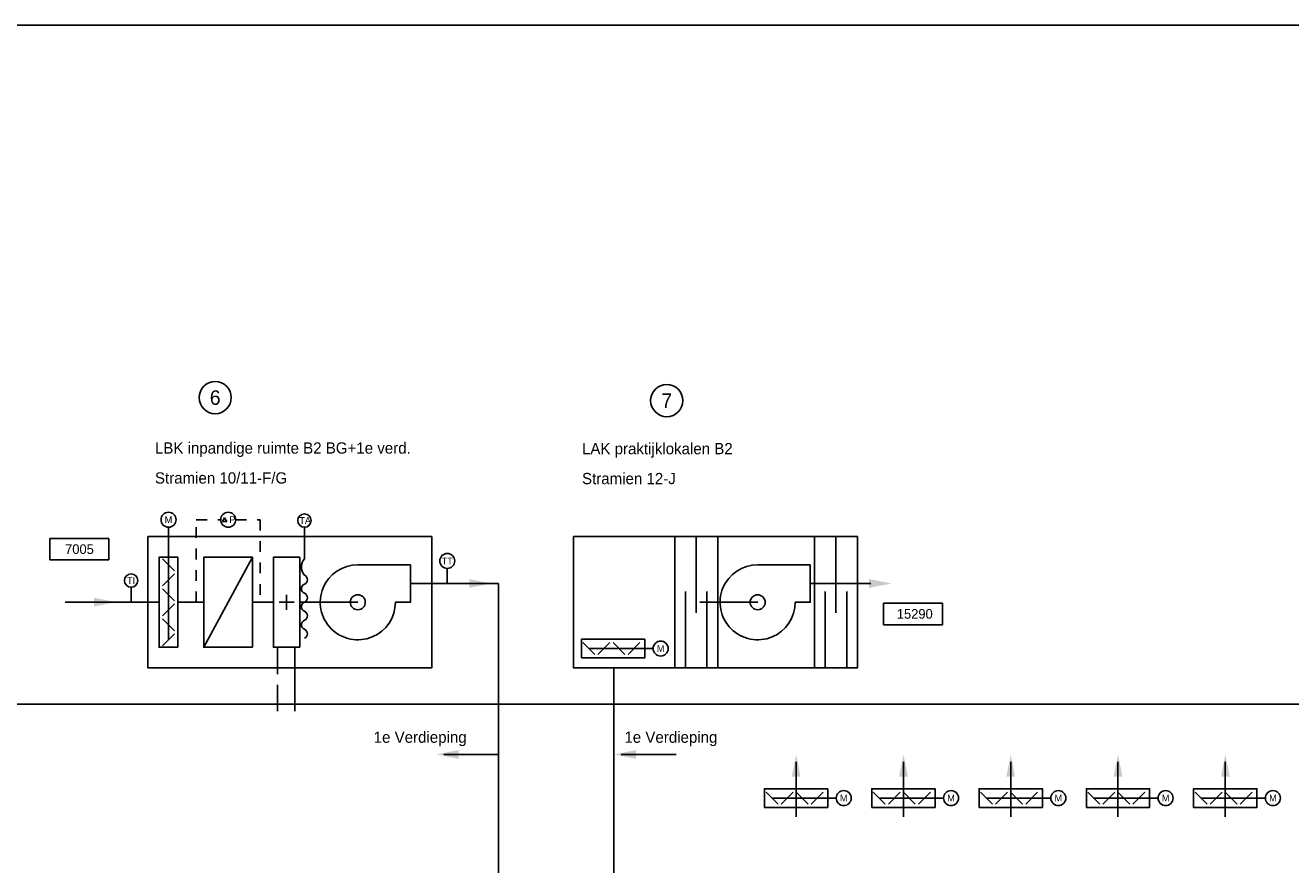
# Model space of a CAD drawing. Extents: x -490 to 1189, y 0 to 841.
# Tile 7 of 28: x 107 to 343, y 496 to 653. Entities that reach past the tile are written whole.
import ezdxf
from ezdxf.enums import TextEntityAlignment as Align

# ---------------------------------------------------------------- set-up
doc = ezdxf.new("R2010")
doc.units = 0
for name, pattern in [('2322107', [2000, 1000, 1000]), ('2322108', [7, 5, -2]), ('STABI22', [4, 2, -2])]:
    doc.linetypes.add(name, pattern=pattern)
doc.layers.get('0').update_dxf_attribs({"linetype": 'CONTINUOUS'})
for name, color, linetype in [('WL561---', 4, 'CONTINUOUS'), ('WL561---_AANVOER', 4, 'CONTINUOUS'), ('WL561---_RETOUR', 4, 'CONTINUOUS'), ('WL570---_TOEVOER', 3, 'CONTINUOUS')]:
    doc.layers.add(name, color=color, linetype=linetype)
doc.styles.add('BURO-018', font='BUROFONT.shx', dxfattribs={"height": 1.8})
doc.styles.add('BURO-025', font='BUROFONT.shx', dxfattribs={"height": 2.5})

# ---------------------------------------------------------------- blocks, each defined once
blk = doc.blocks.new('30486013')
at = {"color": 0, "linetype": 'CONTINUOUS'}
blk.add_circle((0, 0), 2, dxfattribs=at)
at = {"color": 0, "linetype": 'CONTINUOUS', "style": 'BURO-018', "flags": 1}
blk.add_attdef('CV_MATCODE', (0, 0), '', height=1.8, dxfattribs=at)
blk = doc.blocks.new('AL-RNR')
at = {"color": 0, "linetype": 'CONTINUOUS'}
for p, q in [((-5.5, 2), (5.5, 2)), ((-5.5, -2), (-5.5, 2)), ((5.5, -2), (5.5, 2)), ((-5.5, -2), (5.5, -2))]:
    blk.add_line(p, q, dxfattribs=at)
blk = doc.blocks.new('3048601')
at = {"color": 0, "linetype": 'CONTINUOUS'}
blk.add_circle((0, 0), 2, dxfattribs=at)
at = {"color": 0, "linetype": 'CONTINUOUS', "style": 'BURO-018', "flags": 1}
blk.add_attdef('CV_MATCODE', (0, 0), '', height=1.8, dxfattribs=at)

msp = doc.modelspace()

# ---------------------------------------------------------------- hatches: boundary and pattern name
at = {"layer": 'WL561---'}
for points in [[(189.63, 549.75), (193.75, 548.92), (189.63, 548.1), (189.63, 548.92)], [(264.18, 549.75), (268.3, 548.92), (264.18, 548.1), (264.18, 548.92)], [(119.67, 546.27), (123.79, 545.45), (119.67, 544.62), (119.67, 545.45)]]:
    msp.add_hatch(color=6, dxfattribs=at).paths.add_polyline_path(points)
at = {"layer": 'WL570---_TOEVOER', "linetype": 'CONTINUOUS'}
for points in [[(187.63, 516.21), (183.51, 517.03), (187.63, 517.86), (187.63, 517.03)], [(220.73, 516.2), (216.61, 517.03), (220.73, 517.85), (220.73, 517.03)], [(249.76, 512.88), (250.58, 517), (251.4, 512.88), (250.58, 512.88)], [(269.76, 512.88), (270.58, 517), (271.4, 512.88), (270.58, 512.88)], [(289.76, 512.88), (290.58, 517), (291.4, 512.88), (290.58, 512.88)], [(309.76, 512.88), (310.58, 517), (311.4, 512.88), (310.58, 512.88)], [(329.76, 512.88), (330.58, 517), (331.4, 512.88), (330.58, 512.88)]]:
    msp.add_hatch(color=6, dxfattribs=at).paths.add_polyline_path(points)

# ---------------------------------------------------------------- linework, layer by layer
at = {"layer": 'WL561---', "color": 8, "linetype": 'CONTINUOUS'}
for p, q in [((-439.09, 653.07), (1169.98, 653.07)), ((-439.09, 526.38), (1169.51, 526.38))]:
    msp.add_line(p, q, dxfattribs=at)
at = {"layer": 'WL561---', "color": 3}
for p, q in [((133.57, 538.42), (133.57, 559.42)), ((132.46, 553.53), (134.68, 551.3)), ((140.15, 537.02), (149.25, 553.82)), ((132.46, 548.5), (134.68, 550.73)), ((126.6, 545.42), (126.6, 548.22)), ((132.46, 547.93), (134.68, 545.7)), ((132.46, 542.9), (134.68, 545.13)), ((156.99, 545.42), (154.19, 545.42)), ((155.59, 546.82), (155.59, 544.02)), ((132.46, 542.33), (134.68, 540.1)), ((132.46, 537.3), (134.68, 539.53))]:
    msp.add_line(p, q, dxfattribs=at)
at = {"layer": 'WL561---', "color": 1, "linetype": 'STABI22'}
for p, q in [((146.1, 560.82), (150.65, 560.82)), ((150.65, 560.82), (150.65, 545.42))]:
    msp.add_line(p, q, dxfattribs=at)
at = {"layer": 'WL561---', "color": 1}
for p, q in [((227.95, 533.17), (227.95, 557.67)), ((231.95, 543.42), (231.95, 557.67)), ((235.95, 533.17), (235.95, 557.67)), ((253.99, 533.17), (253.99, 557.67)), ((257.99, 543.42), (257.99, 557.67)), ((229.95, 533.17), (229.95, 547.42)), ((233.95, 533.17), (233.95, 547.42)), ((255.99, 533.17), (255.99, 547.42)), ((259.99, 533.17), (259.99, 547.42))]:
    msp.add_line(p, q, dxfattribs=at)
at = {"layer": 'WL561---', "color": 6}
for p, q in [((178.57, 548.93), (189.94, 548.93)), ((195.11, 548.93), (184.55, 548.93)), ((195.11, 548.93), (195.11, 317.03)), ((253.12, 548.93), (264.49, 548.93)), ((264.49, 548.93), (264.52, 548.93)), ((216.61, 526.38), (216.61, 533.17)), ((216.61, 526.38), (216.61, 317.03))]:
    msp.add_line(p, q, dxfattribs=at)
at = {"layer": 'WL561---', "color": 1, "linetype": 'STABI22'}
msp.add_lwpolyline([(138.75, 545.42), (138.75, 560.82), (143.3, 560.82)], dxfattribs=at)
at = {"layer": 'WL561---', "color": 1}
msp.add_lwpolyline([(144.43, 560.46), (143.64, 560.46), (144.03, 561.15)], close=True, dxfattribs=at)
at = {"layer": 'WL561---', "color": 3}
msp.add_lwpolyline([(158.91, 538.7, 0.666667), (158.91, 540.38, -0.666667), (158.91, 542.06, 0.666667), (158.91, 543.74, -0.666667), (158.91, 545.42, 0.666667), (158.91, 547.1, -0.666667), (158.91, 548.78, 0.666667), (158.91, 550.46, -0.363636), (158.91, 553.54), (158.91, 559.42)], format="xyb", dxfattribs=at)
msp.add_lwpolyline([(135.32, 537.02), (135.32, 553.82), (131.82, 553.82), (131.82, 537.02)], close=True, dxfattribs=at)
for points in [[(178.66, 552.42), (168.86, 552.42, 2.414214), (175.86, 545.42), (178.66, 545.42)], [(253.2, 552.42), (243.4, 552.42, 2.414214), (250.4, 545.42), (253.2, 545.42)]]:
    msp.add_lwpolyline(points, format="xyb", close=True, dxfattribs=at)
for centre, radius in [((144.7, 560.82), 1.4), ((158.91, 560.67), 1.25), ((126.6, 549.47), 1.25), ((168.86, 545.42), 1.4), ((243.4, 545.42), 1.4)]:
    msp.add_circle(centre, radius, dxfattribs=at)
at = {"layer": 'WL561---_AANVOER', "color": 10, "linetype": '2322107'}
msp.add_line((157.11, 537.02), (157.11, 525.12), dxfattribs=at)
at = {"layer": 'WL561---_RETOUR', "color": 7, "linetype": 'CONTINUOUS'}
for p, q in [((266.84, 545.23), (277.84, 545.23)), ((266.84, 541.23), (266.84, 545.23)), ((277.84, 541.23), (277.84, 545.23)), ((266.84, 541.23), (277.84, 541.23))]:
    msp.add_line(p, q, dxfattribs=at)
at = {"layer": 'WL561---_RETOUR', "linetype": '2322108'}
msp.add_line((153.89, 537.02), (153.89, 525.12), dxfattribs=at)
at = {"layer": 'WL561---_RETOUR', "color": 7}
for points in [[(129.72, 557.67), (129.72, 533.17), (182.63, 533.17), (182.63, 557.67)], [(209.07, 557.67), (209.07, 533.17), (261.99, 533.17), (261.99, 557.67)]]:
    msp.add_lwpolyline(points, close=True, dxfattribs=at)
at = {"layer": 'WL570---_TOEVOER'}
for p, q in [((185.54, 548.93), (185.54, 551.73)), ((210.83, 537.89), (213.05, 535.66)), ((215.85, 537.89), (213.63, 535.66)), ((216.43, 537.89), (218.65, 535.66)), ((221.45, 537.89), (219.23, 535.66)), ((211.94, 536.78), (223.92, 536.78)), ((244.96, 509.99), (247.19, 507.77)), ((249.99, 509.99), (247.76, 507.77)), ((250.56, 509.99), (252.79, 507.77)), ((255.59, 509.99), (253.36, 507.77)), ((264.96, 509.99), (267.19, 507.77)), ((269.99, 509.99), (267.76, 507.77)), ((270.56, 509.99), (272.79, 507.77)), ((275.59, 509.99), (273.36, 507.77)), ((284.96, 509.99), (287.19, 507.77)), ((289.99, 509.99), (287.76, 507.77)), ((290.56, 509.99), (292.79, 507.77)), ((295.59, 509.99), (293.36, 507.77)), ((304.96, 509.99), (307.19, 507.77)), ((309.99, 509.99), (307.76, 507.77)), ((310.56, 509.99), (312.79, 507.77)), ((315.59, 509.99), (313.36, 507.77)), ((324.96, 509.99), (327.19, 507.77)), ((329.99, 509.99), (327.76, 507.77)), ((330.56, 509.99), (332.79, 507.77)), ((335.59, 509.99), (333.36, 507.77)), ((246.07, 508.88), (258.05, 508.88)), ((266.07, 508.88), (278.05, 508.88)), ((286.07, 508.88), (298.05, 508.88)), ((306.07, 508.88), (318.05, 508.88)), ((326.07, 508.88), (338.05, 508.88))]:
    msp.add_line(p, q, dxfattribs=at)
at = {"layer": 'WL570---_TOEVOER', "color": 6, "linetype": 'CONTINUOUS'}
for p, q in [((189.94, 548.93), (189.97, 548.93)), ((123.12, 545.42), (114.29, 545.42)), ((123.12, 545.42), (131.72, 545.42)), ((135.32, 545.42), (140.15, 545.42)), ((135.32, 545.42), (140.15, 545.42)), ((149.25, 545.42), (153.14, 545.42)), ((168.86, 545.42), (158.04, 545.42)), ((243.4, 545.42), (232.59, 545.42)), ((195.11, 517.03), (184.88, 517.03)), ((228.22, 517.02), (217.98, 517.02)), ((250.57, 505.4), (250.57, 515.63)), ((270.57, 505.4), (270.57, 515.63)), ((290.57, 505.4), (290.57, 515.63)), ((310.57, 505.4), (310.57, 515.63)), ((330.57, 505.4), (330.57, 515.63))]:
    msp.add_line(p, q, dxfattribs=at)
at = {"layer": 'WL570---_TOEVOER'}
for points in [[(149.25, 537.02), (149.25, 553.82), (140.15, 553.82), (140.15, 537.02)], [(158.04, 537.02), (158.04, 553.82), (153.14, 553.82), (153.14, 537.02)], [(210.54, 535.03), (222.34, 535.03), (222.34, 538.53), (210.54, 538.53)], [(244.67, 507.13), (256.47, 507.13), (256.47, 510.63), (244.67, 510.63)], [(264.67, 507.13), (276.47, 507.13), (276.47, 510.63), (264.67, 510.63)], [(284.67, 507.13), (296.47, 507.13), (296.47, 510.63), (284.67, 510.63)], [(304.67, 507.13), (316.47, 507.13), (316.47, 510.63), (304.67, 510.63)], [(324.67, 507.13), (336.47, 507.13), (336.47, 510.63), (324.67, 510.63)]]:
    msp.add_lwpolyline(points, close=True, dxfattribs=at)

# ---------------------------------------------------------------- block references
at = {"layer": 'WL561---', "color": 3}
ref = msp.add_blockref('30486013', (133.57, 560.82), dxfattribs=dict(at, xscale=0.7000000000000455, yscale=0.7000000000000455, zscale=0.7))
ref.add_attrib('CV_TEXT1', 'M', dxfattribs={"layer": '0', "color": 1, "height": 1.26, "style": 'BURO-018'}).set_placement((133.57, 560.82), align=Align.MIDDLE)
at = {"layer": 'WL561---_RETOUR', "color": 7}
ref = msp.add_blockref('3048601', (142.27, 583.6), dxfattribs=dict(at, xscale=1.5, yscale=1.5, zscale=1.5))
ref.add_attrib('CV_TEXT1', '6', dxfattribs={"layer": '0', "color": 1, "linetype": 'CONTINUOUS', "height": 2.7, "style": 'BURO-018'}).set_placement((142.27, 583.6), align=Align.MIDDLE)
ref = msp.add_blockref('3048601', (226.45, 583.04), dxfattribs=dict(at, xscale=1.5, yscale=1.5, zscale=1.5))
ref.add_attrib('CV_TEXT1', '7', dxfattribs={"layer": '0', "color": 1, "linetype": 'CONTINUOUS', "height": 2.7, "style": 'BURO-018'}).set_placement((226.45, 583.04), align=Align.MIDDLE)
ref = msp.add_blockref('AL-RNR', (116.97, 555.33), dxfattribs=at)
ref.add_attrib('AL_RNR', '7005', dxfattribs={"layer": '0', "color": 0, "linetype": 'CONTINUOUS', "height": 1.8, "style": 'BURO-018'}).set_placement((116.97, 555.33), align=Align.MIDDLE)
at = {"layer": 'WL570---_TOEVOER'}
ref = msp.add_blockref('30486013', (185.54, 553.13), dxfattribs=dict(at, xscale=-0.7000000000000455, yscale=0.7000000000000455, zscale=0.7))
ref.add_attrib('CV_TEXT1', 'TT', dxfattribs={"layer": '0', "color": 1, "height": 1.26, "style": 'BURO-018'}).set_placement((185.54, 553.13), align=Align.MIDDLE)
ref = msp.add_blockref('30486013', (225.32, 536.78), dxfattribs=dict(at, xscale=0.7000000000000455, yscale=0.7000000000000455, zscale=0.7))
ref.add_attrib('CV_TEXT1', 'M', dxfattribs={"layer": '0', "color": 1, "height": 1.26, "style": 'BURO-018'}).set_placement((225.32, 536.78), align=Align.MIDDLE)
ref = msp.add_blockref('30486013', (259.45, 508.88), dxfattribs=dict(at, xscale=0.7000000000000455, yscale=0.7000000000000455, zscale=0.7))
ref.add_attrib('CV_TEXT1', 'M', dxfattribs={"layer": '0', "color": 1, "height": 1.26, "style": 'BURO-018'}).set_placement((259.45, 508.88), align=Align.MIDDLE)
ref = msp.add_blockref('30486013', (279.45, 508.88), dxfattribs=dict(at, xscale=0.7000000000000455, yscale=0.7000000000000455, zscale=0.7))
ref.add_attrib('CV_TEXT1', 'M', dxfattribs={"layer": '0', "color": 1, "height": 1.26, "style": 'BURO-018'}).set_placement((279.45, 508.88), align=Align.MIDDLE)
ref = msp.add_blockref('30486013', (299.45, 508.88), dxfattribs=dict(at, xscale=0.7000000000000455, yscale=0.7000000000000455, zscale=0.7))
ref.add_attrib('CV_TEXT1', 'M', dxfattribs={"layer": '0', "color": 1, "height": 1.26, "style": 'BURO-018'}).set_placement((299.45, 508.88), align=Align.MIDDLE)
ref = msp.add_blockref('30486013', (319.45, 508.88), dxfattribs=dict(at, xscale=0.7000000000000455, yscale=0.7000000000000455, zscale=0.7))
ref.add_attrib('CV_TEXT1', 'M', dxfattribs={"layer": '0', "color": 1, "height": 1.26, "style": 'BURO-018'}).set_placement((319.45, 508.88), align=Align.MIDDLE)
ref = msp.add_blockref('30486013', (339.45, 508.88), dxfattribs=dict(at, xscale=0.7000000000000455, yscale=0.7000000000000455, zscale=0.7))
ref.add_attrib('CV_TEXT1', 'M', dxfattribs={"layer": '0', "color": 1, "height": 1.26, "style": 'BURO-018'}).set_placement((339.45, 508.88), align=Align.MIDDLE)

# ---------------------------------------------------------------- texts
at = {"layer": 'WL561---', "color": 1, "style": 'BURO-018'}
for s, p in [('P', (144.91, 560.19)), ('TA', (157.96, 560.04)), ('TI', (125.85, 548.84))]:
    msp.add_text(s, height=1.26, dxfattribs=at).set_placement(p)
at = {"layer": 'WL561---_RETOUR', "color": 7, "style": 'BURO-025'}
for s, p in [('LBK inpandige ruimte B2 BG+1e verd.', (131.04, 573.15)), ('LAK praktijklokalen B2', (210.65, 573.03)), ('Stramien 10/11-F/G', (131.04, 567.56)), ('Stramien 12-J', (210.65, 567.45)), ('1e Verdieping', (171.82, 519.2)), ('1e Verdieping', (218.56, 519.2))]:
    msp.add_text(s, height=2.1, dxfattribs=at).set_placement(p)
at = {"layer": 'WL561---_RETOUR', "color": 7, "linetype": 'CONTINUOUS', "style": 'BURO-018'}
msp.add_text('15290', height=1.8, dxfattribs=at).set_placement((269.34, 542.35))

doc.saveas('drawing.dxf')
